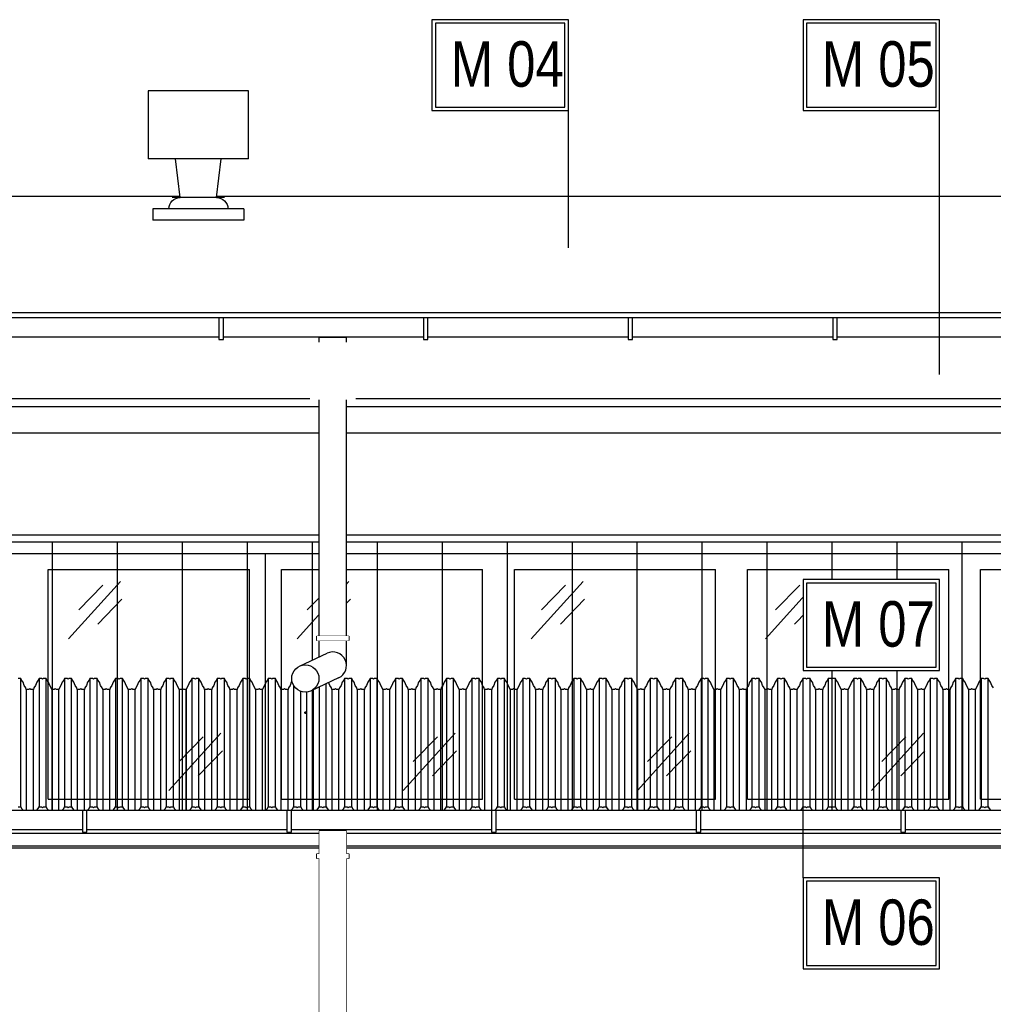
# Model space of a CAD drawing. Header units: millimetres. Extents: x 59331 to 112314, y -16110 to 34390.
# Tile 66 of 198: x 79367 to 79795, y -2238 to -1805. Entities that reach past the tile are written whole.
import ezdxf

# ---------------------------------------------------------------- set-up
doc = ezdxf.new("R2010")
doc.units = ezdxf.units.MM
doc.set_wipeout_variables(frame=1)
for name, color, linetype in [('_HSA_OPIS', 43, 'Continuous'), ('_HSA_STOLARKA_ZEWNĘTRZNA', 132, 'Continuous'), ('_HSA_WIDOKOWE', 1, 'Continuous'), ('_HSA_WIDOKOWE_CIENKIE', 8, 'Continuous'), ('_HSA_ŚCIANY_CIENKIE', 2, 'Continuous'), ('_HSA_ŚCIANY_DZIAŁOWE', 6, 'Continuous')]:
    doc.layers.add(name, color=color, linetype=linetype)
doc.layers.add('_HSA_POMOC', color=120, linetype='Continuous', plot=False)
doc.styles.add('ARIAL_100', font='Arial.ttf', dxfattribs={"width": 0.8, "height": 20})

# ---------------------------------------------------------------- blocks, each defined once
blk = doc.blocks.new('A$C4fdbd342')
blk.add_wipeout([(-1230, 0), (-1230, -115), (-615, -115), (-615, 0)])
for p, q in [((-710.5, -108), (-710.5, -7)), ((-710.5, -7), (-622, -7)), ((-622, -108), (-622, -7)), ((-710.5, -108), (-622, -108))]:
    blk.add_line(p, q)
at = {"ltscale": 10}
blk.add_lwpolyline([(-1230, 0), (-615, 0), (-615, -115), (-1230, -115)], close=True, dxfattribs=at)
at = {"layer": '_HSA_WIDOKOWE_CIENKIE', "color": 9}
for points in [[(-701.63, -37.49), (-678.83, -12.27)], [(-697.15, -24.77), (-686.52, -13.86)], [(-688.76, -31.01), (-678.13, -20.1)], [(-657.45, -104.21), (-634.64, -78.99)], [(-652.97, -91.49), (-642.34, -80.58)], [(-644.57, -97.73), (-633.94, -86.82)]]:
    blk.add_lwpolyline(points, dxfattribs=at)
blk.add_wipeout([(-615, 0), (-615, -115), (0, -115), (0, 0)])
for p, q in [((-608, -108), (-608, -7)), ((-608, -7), (-519.5, -7)), ((-519.5, -108), (-519.5, -7)), ((-505.5, -108), (-505.5, -7)), ((-505.5, -7), (-417, -7)), ((-417, -108), (-417, -7)), ((-403, -108), (-403, -7)), ((-403, -7), (-314.5, -7)), ((-314.5, -108), (-314.5, -7)), ((-300.5, -108), (-300.5, -7)), ((-300.5, -7), (-212, -7)), ((-608, -108), (-519.5, -108)), ((-505.5, -108), (-417, -108)), ((-403, -108), (-314.5, -108)), ((-300.5, -108), (-212, -108))]:
    blk.add_line(p, q)
at = {"ltscale": 10}
blk.add_lwpolyline([(-615, 0), (0, 0), (0, -115), (-615, -115)], close=True, dxfattribs=at)
at = {"layer": '_HSA_WIDOKOWE_CIENKIE', "color": 9}
for points in [[(-601.13, -37.49), (-578.33, -12.27)], [(-498.13, -37.49), (-475.33, -12.27)], [(-395.13, -37.49), (-372.33, -12.27)], [(-596.65, -24.77), (-586.02, -13.86)], [(-493.65, -24.77), (-483.02, -13.86)], [(-390.65, -24.77), (-380.02, -13.86)], [(-588.26, -31.01), (-577.63, -20.1)], [(-485.26, -31.01), (-474.63, -20.1)], [(-382.26, -31.01), (-371.63, -20.1)], [(-554.45, -104.21), (-531.64, -78.99)], [(-549.97, -91.49), (-539.34, -80.58)], [(-451.45, -104.21), (-428.64, -78.99)], [(-446.97, -91.49), (-436.34, -80.58)], [(-348.45, -104.21), (-325.64, -78.99)], [(-343.97, -91.49), (-333.34, -80.58)], [(-541.57, -97.73), (-530.94, -86.82)], [(-438.57, -97.73), (-427.94, -86.82)], [(-335.57, -97.73), (-324.94, -86.82)]]:
    blk.add_lwpolyline(points, dxfattribs=at)
blk = doc.blocks.new('A$Ce0804758')
at = {"transparency": 33554687}
h = blk.add_hatch(dxfattribs=at)
h.set_pattern_fill('ANSI31', color=256, scale=9, angle=45)
h.set_pattern_definition([(90, (-1742.75, -128), (-28.575, 0), [])])
h.paths.add_polyline_path([(-3, -3), (-2055.5, -3), (-2055.5, -128), (-3, -128)])
for points in [[(0, 0), (-2058.5, 0), (-2058.5, -131), (0, -131)], [(-3, -3), (-2055.5, -3), (-2055.5, -128), (-3, -128)]]:
    blk.add_lwpolyline(points, close=True)
blk = doc.blocks.new('*U61')
blk.add_wipeout([(0, 8.5), (0, 0), (10264, 0), (10264, 8.5)])
for p, q in [((10264, 8.5), (0, 8.5)), ((10264, 0), (0, 0))]:
    blk.add_line(p, q)
for points in [[(2979.47, -1), (2981.47, -1), (2981.47, 8.5), (2979.47, 8.5)], [(3069.47, -1), (3071.47, -1), (3071.47, 8.5), (3069.47, 8.5)], [(3159.47, -1), (3161.47, -1), (3161.47, 8.5), (3159.47, 8.5)], [(3249.47, -1), (3251.47, -1), (3251.47, 8.5), (3249.47, 8.5)]]:
    blk.add_wipeout(points)
for points in [[(2979.47, -1), (2981.47, -1), (2981.47, 8.5), (2979.47, 8.5)], [(3069.47, -1), (3071.47, -1), (3071.47, 8.5), (3069.47, 8.5)], [(3159.47, -1), (3161.47, -1), (3161.47, 8.5), (3159.47, 8.5)], [(3249.47, -1), (3251.47, -1), (3251.47, 8.5), (3249.47, 8.5)]]:
    blk.add_lwpolyline(points, close=True)
blk = doc.blocks.new('*U75')
for points in [[(-6, 0), (6, 0), (6, -273.88), (-6, -273.88)], [(-7, -12), (7, -12), (7, -10), (-7, -10)], [(-7, -263.88), (7, -263.88), (7, -261.88), (-7, -261.88)]]:
    blk.add_lwpolyline(points, close=True)
blk.add_wipeout([(-6, 0), (6, 0), (6, -273.88), (-6, -273.88)])
for points in [[(-7, -10), (7, -10), (7, -12), (-7, -12)], [(-7, -100), (7, -100), (7, -102), (-7, -102)], [(-7, -190), (7, -190), (7, -192), (-7, -192)], [(-7, -261.88), (7, -261.88), (7, -263.88), (-7, -263.88)]]:
    blk.add_wipeout(points)
for points in [[(-7, -102), (7, -102), (7, -100), (-7, -100)], [(-7, -192), (7, -192), (7, -190), (-7, -190)]]:
    blk.add_lwpolyline(points, close=True)
blk = doc.blocks.new('A$Ce0e96bf1')
blk.add_wipeout([(-40, 0), (0, 0), (0, 5), (-7, 5), (-7.01, 5.23), (-7.03, 5.56), (-7.1, 5.99), (-7.18, 6.33), (-7.29, 6.68), (-7.54, 7.26), (-7.74, 7.62), (-8, 8.01), (-8.23, 8.28), (-8.46, 8.54), (-8.73, 8.78), (-8.99, 9), (-9.33, 9.23), (-9.58, 9.38), (-9.94, 9.56), (-10.25, 9.69), (-10.68, 9.82), (-11.05, 9.91), (-11.35, 9.96), (-11.64, 9.99), (-12, 10), (-10, 27), (2, 27), (2, 57), (-42, 57), (-42, 27), (-30, 27), (-28, 10), (-28.21, 10), (-28.9, 9.92), (-29.15, 9.87), (-29.48, 9.77), (-29.81, 9.66), (-30.14, 9.52), (-30.38, 9.4), (-30.86, 9.1), (-31.1, 8.92), (-31.62, 8.44), (-31.76, 8.29), (-32.01, 7.99), (-32.16, 7.77), (-32.36, 7.45), (-32.5, 7.18), (-32.58, 7), (-32.71, 6.67), (-32.79, 6.44), (-32.89, 6.05), (-32.94, 5.8), (-32.98, 5.49), (-32.99, 5.25), (-32.99, 5), (-40, 5)])
for p, q in [((-42, 57), (2, 57)), ((-42, 27), (-42, 57)), ((2, 57), (2, 27)), ((-42, 27), (2, 27)), ((-28, 10), (-30, 27)), ((-12, 10), (-10, 27)), ((-31.54, 10), (-8.46, 10)), ((-40, 5), (0, 5)), ((-40, 5), (-40, 0)), ((0, 5), (0, 0)), ((-40, 0), (0, 0))]:
    blk.add_line(p, q)
for centre, start, end in [((-28, 5), 90, 180), ((-12, 5), 0, 90)]:
    blk.add_arc(centre, 5, start, end)
blk = doc.blocks.new('DASZEK')
at = {"color": 7, "true_color": 0xfffffe, "transparency": 33554687}
blk.add_line((3006.52, 63.41), (3006.52, 7.03), dxfattribs=at)
for points in [[(3361.52, 64.11), (3360.83, 65.07), (3360.3, 66.6), (3359.62, 67.44), (3359.27, 68.18), (3358.15, 68.18), (3357.7, 67.88), (3357.24, 68.18), (3356.12, 68.18), (3355.78, 67.44), (3355.09, 66.6), (3354.57, 65.07), (3353.88, 64.11), (3353.67, 63.41), (3352.56, 63.41), (3352.1, 63.7), (3351.64, 63.41), (3350.53, 63.41), (3350.32, 64.11), (3349.63, 65.07), (3349.1, 66.6), (3348.42, 67.44), (3348.07, 68.18), (3346.96, 68.18), (3346.5, 67.88), (3346.04, 68.18), (3344.93, 68.18), (3344.58, 67.44), (3343.9, 66.6), (3343.37, 65.07), (3342.68, 64.11), (3342.47, 63.41), (3341.36, 63.41), (3340.9, 63.7), (3340.44, 63.41), (3339.33, 63.41), (3339.12, 64.11), (3338.43, 65.07), (3337.9, 66.6), (3337.22, 67.44), (3336.87, 68.18), (3335.76, 68.18), (3335.3, 67.88), (3334.84, 68.18), (3333.73, 68.18), (3333.38, 67.44), (3332.7, 66.6), (3332.17, 65.07), (3331.48, 64.11), (3331.27, 63.41), (3330.16, 63.41), (3329.7, 63.7), (3329.24, 63.41), (3328.13, 63.41), (3327.92, 64.11), (3327.23, 65.07), (3326.7, 66.6), (3326.02, 67.44), (3325.67, 68.18), (3324.56, 68.18), (3324.1, 67.88), (3323.64, 68.18), (3322.53, 68.18), (3322.18, 67.44), (3321.5, 66.6), (3320.97, 65.07), (3320.28, 64.11), (3320.07, 63.41), (3318.96, 63.41), (3318.5, 63.7), (3318.04, 63.41), (3316.93, 63.41), (3316.72, 64.11), (3316.03, 65.07), (3315.5, 66.6), (3314.82, 67.44), (3314.47, 68.18), (3313.36, 68.18), (3312.9, 67.88), (3312.44, 68.18), (3311.33, 68.18), (3310.98, 67.44), (3310.3, 66.6), (3309.77, 65.07), (3309.08, 64.11), (3308.88, 63.41), (3307.76, 63.41), (3307.3, 63.7), (3306.85, 63.41), (3305.73, 63.41), (3305.53, 64.11), (3304.83, 65.07), (3304.31, 66.6), (3303.63, 67.44), (3303.28, 68.18), (3302.16, 68.18), (3301.7, 67.88), (3301.25, 68.18), (3300.13, 68.18), (3299.78, 67.44), (3299.1, 66.6), (3298.57, 65.07), (3297.88, 64.11), (3297.68, 63.41), (3296.56, 63.41), (3296.11, 63.7), (3295.65, 63.41), (3294.53, 63.41), (3294.33, 64.11), (3293.64, 65.07), (3293.11, 66.6), (3292.43, 67.44), (3292.08, 68.18), (3290.96, 68.18), (3290.51, 67.88), (3290.05, 68.18), (3288.93, 68.18), (3288.59, 67.44), (3287.9, 66.6), (3287.38, 65.07), (3286.69, 64.11), (3286.48, 63.41), (3285.37, 63.41), (3284.91, 63.7), (3284.45, 63.41), (3283.34, 63.41), (3283.13, 64.11), (3282.44, 65.07), (3281.91, 66.6), (3281.23, 67.44), (3280.88, 68.18), (3279.77, 68.18), (3279.31, 67.88), (3278.85, 68.18), (3277.74, 68.18), (3277.39, 67.44), (3276.71, 66.6), (3276.18, 65.07), (3275.49, 64.11), (3275.28, 63.41), (3274.17, 63.41), (3273.71, 63.7), (3273.25, 63.41), (3272.14, 63.41), (3271.93, 64.11), (3271.24, 65.07), (3270.71, 66.6), (3270.03, 67.44), (3269.68, 68.18), (3268.57, 68.18), (3268.11, 67.88), (3267.65, 68.18), (3266.54, 68.18), (3266.19, 67.44), (3265.51, 66.6), (3264.98, 65.07), (3264.29, 64.11), (3264.08, 63.41), (3262.97, 63.41), (3262.51, 63.7), (3262.05, 63.41), (3260.94, 63.41), (3260.73, 64.11), (3260.04, 65.07), (3259.51, 66.6), (3258.83, 67.44), (3258.48, 68.18), (3257.37, 68.18), (3256.91, 67.88), (3256.45, 68.18), (3255.34, 68.18), (3254.99, 67.44), (3254.31, 66.6), (3253.78, 65.07), (3253.09, 64.11), (3252.88, 63.41), (3251.77, 63.41), (3251.31, 63.7), (3250.85, 63.41), (3249.74, 63.41), (3249.53, 64.11), (3248.84, 65.07), (3248.31, 66.6), (3247.63, 67.44), (3247.28, 68.18), (3246.17, 68.18), (3245.71, 67.88), (3245.25, 68.18), (3244.14, 68.18), (3243.79, 67.44), (3243.11, 66.6), (3242.58, 65.07), (3241.89, 64.11), (3241.69, 63.41), (3240.57, 63.41), (3240.11, 63.7), (3239.66, 63.41), (3238.54, 63.41), (3238.34, 64.11), (3237.64, 65.07), (3237.12, 66.6), (3236.44, 67.44), (3236.09, 68.18), (3234.97, 68.18), (3234.51, 67.88), (3234.06, 68.18), (3232.94, 68.18), (3232.59, 67.44), (3231.91, 66.6), (3231.38, 65.07), (3230.69, 64.11), (3230.49, 63.41), (3229.37, 63.41), (3228.92, 63.7), (3228.46, 63.41), (3227.34, 63.41), (3227.14, 64.11), (3226.45, 65.07), (3225.92, 66.6), (3225.24, 67.44), (3224.89, 68.18), (3223.77, 68.18), (3223.32, 67.88), (3222.86, 68.18), (3221.74, 68.18), (3221.4, 67.44), (3220.71, 66.6), (3220.19, 65.07), (3219.5, 64.11), (3219.29, 63.41), (3218.18, 63.41), (3217.72, 63.7), (3217.26, 63.41), (3216.15, 63.41), (3215.94, 64.11), (3215.25, 65.07), (3214.72, 66.6), (3214.04, 67.44), (3213.69, 68.18), (3212.58, 68.18), (3212.12, 67.88), (3211.66, 68.18), (3210.55, 68.18), (3210.2, 67.44), (3209.52, 66.6), (3208.99, 65.07), (3208.3, 64.11), (3208.09, 63.41), (3206.98, 63.41), (3206.52, 63.7), (3206.06, 63.41), (3204.95, 63.41), (3204.74, 64.11), (3204.05, 65.07), (3203.52, 66.6), (3202.84, 67.44), (3202.49, 68.18), (3201.38, 68.18), (3200.92, 67.88), (3200.46, 68.18), (3199.35, 68.18), (3199, 67.44), (3198.32, 66.6), (3197.79, 65.07), (3197.1, 64.11), (3196.89, 63.41), (3195.78, 63.41), (3195.32, 63.7), (3194.86, 63.41), (3193.75, 63.41), (3193.54, 64.11), (3192.85, 65.07), (3192.32, 66.6), (3191.64, 67.44), (3191.29, 68.18), (3190.18, 68.18), (3189.72, 67.88), (3189.26, 68.18), (3188.15, 68.18), (3187.8, 67.44), (3187.12, 66.6), (3186.59, 65.07), (3185.9, 64.11), (3185.69, 63.41), (3184.58, 63.41), (3184.12, 63.7), (3183.66, 63.41), (3182.55, 63.41), (3182.34, 64.11), (3181.65, 65.07), (3181.12, 66.6), (3180.44, 67.44), (3180.09, 68.18), (3178.98, 68.18), (3178.52, 67.88), (3178.06, 68.18), (3176.95, 68.18), (3176.6, 67.44), (3175.92, 66.6), (3175.39, 65.07), (3174.7, 64.11), (3174.5, 63.41), (3173.38, 63.41), (3172.92, 63.7), (3172.47, 63.41), (3171.35, 63.41), (3171.15, 64.11), (3170.45, 65.07), (3169.93, 66.6), (3169.25, 67.44), (3168.9, 68.18), (3167.78, 68.18), (3167.32, 67.88), (3166.87, 68.18), (3165.75, 68.18), (3165.4, 67.44), (3164.72, 66.6), (3164.19, 65.07), (3163.5, 64.11), (3163.3, 63.41), (3162.18, 63.41), (3161.73, 63.7), (3161.27, 63.41), (3160.15, 63.41), (3159.95, 64.11), (3159.26, 65.07), (3158.73, 66.6), (3158.05, 67.44), (3157.7, 68.18), (3156.58, 68.18), (3156.13, 67.88), (3155.67, 68.18), (3154.55, 68.18), (3154.21, 67.44), (3153.52, 66.6), (3153, 65.07), (3152.31, 64.11), (3152.1, 63.41), (3150.99, 63.41), (3150.53, 63.7), (3150.07, 63.41), (3148.96, 63.41), (3148.75, 64.11), (3148.06, 65.07), (3147.53, 66.6), (3146.85, 67.44), (3146.5, 68.18), (3145.39, 68.18), (3144.93, 67.88), (3144.47, 68.18), (3143.36, 68.18), (3143.01, 67.44), (3142.33, 66.6), (3141.8, 65.07), (3141.11, 64.11), (3140.9, 63.41), (3139.79, 63.41), (3139.33, 63.7), (3138.87, 63.41), (3137.76, 63.41), (3137.55, 64.11), (3136.86, 65.07), (3136.33, 66.6), (3135.65, 67.44), (3135.3, 68.18), (3134.19, 68.18), (3133.73, 67.88), (3133.27, 68.18), (3132.16, 68.18), (3131.81, 67.44), (3131.13, 66.6), (3130.6, 65.07), (3129.91, 64.11), (3129.7, 63.41), (3128.59, 63.41), (3128.13, 63.7), (3127.67, 63.41), (3126.56, 63.41), (3126.35, 64.11), (3125.66, 65.07), (3125.13, 66.6), (3124.45, 67.44), (3124.1, 68.18), (3122.99, 68.18), (3122.53, 67.88), (3122.07, 68.18), (3120.96, 68.18), (3120.61, 67.44), (3119.93, 66.6), (3119.4, 65.07), (3118.71, 64.11), (3118.5, 63.41), (3117.39, 63.41), (3116.93, 63.7), (3116.47, 63.41), (3115.36, 63.41), (3115.15, 64.11), (3114.46, 65.07), (3113.93, 66.6), (3113.25, 67.44), (3112.91, 68.18), (3111.79, 68.18), (3111.33, 67.88), (3110.87, 68.18), (3109.76, 68.18), (3109.41, 67.44), (3108.73, 66.6), (3108.2, 65.07), (3107.51, 64.11), (3107.31, 63.41), (3106.19, 63.41), (3105.73, 63.7), (3105.28, 63.41), (3104.16, 63.41), (3103.96, 64.11), (3103.27, 65.07), (3102.74, 66.6), (3102.06, 67.44), (3101.71, 68.18), (3100.59, 68.18), (3100.13, 67.88), (3099.68, 68.18), (3098.56, 68.18), (3098.21, 67.44), (3097.53, 66.6), (3097, 65.07), (3096.31, 64.11), (3096.11, 63.41), (3094.99, 63.41), (3094.54, 63.7), (3094.08, 63.41), (3092.96, 63.41), (3092.76, 64.11), (3092.07, 65.07), (3091.54, 66.6), (3090.86, 67.44), (3090.51, 68.18), (3089.39, 68.18), (3088.94, 67.88), (3088.48, 68.18), (3087.36, 68.18), (3087.02, 67.44), (3086.33, 66.6), (3085.81, 65.07), (3085.12, 64.11), (3084.91, 63.41), (3083.8, 63.41), (3083.34, 63.7), (3082.88, 63.41), (3081.77, 63.41), (3081.56, 64.11), (3080.87, 65.07), (3080.34, 66.6), (3079.66, 67.44), (3079.31, 68.18), (3078.2, 68.18), (3077.74, 67.88), (3077.28, 68.18), (3076.17, 68.18), (3075.82, 67.44), (3075.14, 66.6), (3074.61, 65.07), (3073.92, 64.11), (3073.71, 63.41), (3072.6, 63.41), (3072.14, 63.7), (3071.68, 63.41), (3070.57, 63.41), (3070.36, 64.11), (3069.67, 65.07), (3069.14, 66.6), (3068.46, 67.44), (3068.11, 68.18), (3067, 68.18), (3066.54, 67.88), (3066.08, 68.18), (3064.97, 68.18), (3064.62, 67.44), (3063.94, 66.6), (3063.41, 65.07), (3062.72, 64.11), (3062.51, 63.41), (3061.4, 63.41), (3060.94, 63.7), (3060.48, 63.41), (3059.37, 63.41), (3059.16, 64.11), (3058.47, 65.07), (3057.94, 66.6), (3057.26, 67.44), (3056.91, 68.18), (3055.8, 68.18), (3055.34, 67.88), (3054.88, 68.18), (3053.77, 68.18), (3053.42, 67.44), (3052.74, 66.6), (3052.21, 65.07), (3051.52, 64.11), (3051.31, 63.41), (3050.2, 63.41), (3049.74, 63.7), (3049.28, 63.41), (3048.17, 63.41), (3047.96, 64.11), (3047.27, 65.07), (3046.74, 66.6), (3046.06, 67.44), (3045.72, 68.18), (3044.6, 68.18), (3044.14, 67.88), (3043.68, 68.18), (3042.57, 68.18), (3042.22, 67.44), (3041.54, 66.6), (3041.01, 65.07), (3040.32, 64.11), (3040.12, 63.41), (3039, 63.41), (3038.54, 63.7), (3038.09, 63.41), (3036.97, 63.41), (3036.77, 64.11), (3036.08, 65.07), (3035.55, 66.6), (3034.87, 67.44), (3034.52, 68.18), (3033.4, 68.18), (3032.94, 67.88), (3032.49, 68.18), (3031.37, 68.18), (3031.02, 67.44), (3030.34, 66.6), (3029.81, 65.07), (3029.12, 64.11), (3028.92, 63.41), (3027.8, 63.41), (3027.35, 63.7), (3026.89, 63.41), (3025.77, 63.41), (3025.57, 64.11), (3024.88, 65.07), (3024.35, 66.6), (3023.67, 67.44), (3023.32, 68.18), (3022.2, 68.18), (3021.75, 67.88), (3021.29, 68.18), (3020.17, 68.18), (3019.83, 67.44), (3019.14, 66.6), (3018.62, 65.07), (3017.93, 64.11), (3017.72, 63.41), (3016.61, 63.41), (3016.15, 63.7), (3015.69, 63.41), (3014.58, 63.41), (3014.37, 64.11), (3013.68, 65.07), (3013.15, 66.6), (3012.47, 67.44), (3012.12, 68.18), (3011.01, 68.18), (3010.55, 67.88), (3010.09, 68.18), (3008.98, 68.18), (3008.63, 67.44), (3007.95, 66.6), (3007.42, 65.07), (3006.73, 64.11), (3006.52, 63.41), (3005.41, 63.41), (3004.95, 63.7), (3004.49, 63.41), (3003.38, 63.41), (3003.17, 64.11), (3002.48, 65.07), (3001.95, 66.6), (3001.27, 67.44), (3000.92, 68.18), (2999.81, 68.18), (2999.35, 67.88), (2998.89, 68.18), (2997.78, 68.18), (2997.43, 67.44), (2996.75, 66.6), (2996.22, 65.07), (2995.53, 64.11), (2995.32, 63.41), (2994.21, 63.41), (2993.75, 63.7), (2993.29, 63.41), (2992.18, 63.41), (2991.97, 64.11), (2991.28, 65.07), (2990.75, 66.6), (2990.07, 67.44), (2989.72, 68.18), (2988.61, 68.18), (2988.15, 67.88), (2987.69, 68.18), (2986.58, 68.18), (2986.23, 67.44), (2985.55, 66.6), (2985.02, 65.07), (2984.33, 64.11), (2984.12, 63.41), (2983.01, 63.41), (2982.55, 63.7), (2982.09, 63.41), (2980.98, 63.41), (2980.77, 64.11), (2980.08, 65.07), (2979.55, 66.6), (2978.87, 67.44), (2978.53, 68.18), (2977.41, 68.18), (2976.95, 67.88), (2976.49, 68.18), (2975.38, 68.18), (2975.03, 67.44), (2974.35, 66.6), (2973.82, 65.07), (2973.13, 64.11), (2972.93, 63.41), (2971.81, 63.41), (2971.35, 63.7), (2970.9, 63.41), (2969.78, 63.41), (2969.58, 64.11), (2968.89, 65.07), (2968.36, 66.6), (2967.68, 67.44), (2967.33, 68.18), (2966.21, 68.18), (2965.75, 67.88), (2965.3, 68.18), (2964.18, 68.18), (2963.83, 67.44), (2963.15, 66.6), (2962.62, 65.07), (2961.93, 64.11), (2961.73, 63.41), (2960.61, 63.41), (2960.16, 63.7), (2959.7, 63.41), (2958.58, 63.41), (2958.38, 64.11), (2957.69, 65.07), (2957.16, 66.6), (2956.48, 67.44), (2956.13, 68.18), (2955.01, 68.18), (2954.56, 67.88), (2954.1, 68.18), (2952.98, 68.18), (2952.64, 67.44), (2951.95, 66.6), (2951.43, 65.07), (2950.74, 64.11), (2950.53, 63.41), (2949.42, 63.41), (2948.96, 63.7), (2948.5, 63.41), (2947.39, 63.41), (2947.18, 64.11), (2946.49, 65.07), (2945.96, 66.6), (2945.28, 67.44), (2944.93, 68.18), (2943.82, 68.18), (2943.36, 67.88), (2942.9, 68.18), (2941.79, 68.18), (2941.44, 67.44), (2940.76, 66.6), (2940.23, 65.07), (2939.54, 64.11), (2939.33, 63.41), (2938.22, 63.41), (2937.76, 63.7), (2937.3, 63.41), (2936.19, 63.41), (2935.98, 64.11), (2935.29, 65.07), (2934.76, 66.6), (2934.08, 67.44), (2933.73, 68.18), (2932.62, 68.18)], [(2932.62, 11.8), (2933.73, 11.8), (2934.08, 11.06), (2934.76, 10.22), (2935.29, 8.69), (2935.98, 7.73), (2936.19, 7.03), (2937.3, 7.03), (2937.76, 7.32), (2938.22, 7.03), (2939.33, 7.03), (2939.54, 7.73), (2940.23, 8.69), (2940.76, 10.22), (2941.44, 11.06), (2941.79, 11.8), (2942.9, 11.8), (2943.36, 11.5), (2943.82, 11.8), (2944.93, 11.8), (2945.28, 11.06), (2945.96, 10.22), (2946.49, 8.69), (2947.18, 7.73), (2947.39, 7.03), (2948.5, 7.03), (2948.96, 7.32), (2949.42, 7.03), (2950.53, 7.03), (2950.74, 7.73), (2951.43, 8.69), (2951.95, 10.22), (2952.64, 11.06), (2952.98, 11.8), (2954.1, 11.8), (2954.56, 11.5), (2955.01, 11.8), (2956.13, 11.8), (2956.48, 11.06), (2957.16, 10.22), (2957.69, 8.69), (2958.38, 7.73), (2958.58, 7.03), (2959.7, 7.03), (2960.16, 7.32), (2960.61, 7.03), (2961.73, 7.03), (2961.93, 7.73), (2962.62, 8.69), (2963.15, 10.22), (2963.83, 11.06), (2964.18, 11.8), (2965.3, 11.8), (2965.75, 11.5), (2966.21, 11.8), (2967.33, 11.8), (2967.68, 11.06), (2968.36, 10.22), (2968.89, 8.69), (2969.58, 7.73), (2969.78, 7.03), (2970.9, 7.03), (2971.35, 7.32), (2971.81, 7.03), (2972.93, 7.03), (2973.13, 7.73), (2973.82, 8.69), (2974.35, 10.22), (2975.03, 11.06), (2975.38, 11.8), (2976.49, 11.8), (2976.95, 11.5), (2977.41, 11.8), (2978.53, 11.8), (2978.87, 11.06), (2979.55, 10.22), (2980.08, 8.69), (2980.77, 7.73), (2980.98, 7.03), (2982.09, 7.03), (2982.55, 7.32), (2983.01, 7.03), (2984.12, 7.03), (2984.33, 7.73), (2985.02, 8.69), (2985.55, 10.22), (2986.23, 11.06), (2986.58, 11.8), (2987.69, 11.8), (2988.15, 11.5), (2988.61, 11.8), (2989.72, 11.8), (2990.07, 11.06), (2990.75, 10.22), (2991.28, 8.69), (2991.97, 7.73), (2992.18, 7.03), (2993.29, 7.03), (2993.75, 7.32), (2994.21, 7.03), (2995.32, 7.03), (2995.53, 7.73), (2996.22, 8.69), (2996.75, 10.22), (2997.43, 11.06), (2997.78, 11.8), (2998.89, 11.8), (2999.35, 11.5), (2999.81, 11.8), (3000.92, 11.8), (3001.27, 11.06), (3001.95, 10.22), (3002.48, 8.69), (3003.17, 7.73), (3003.38, 7.03), (3004.49, 7.03), (3004.95, 7.32), (3005.41, 7.03), (3006.52, 7.03), (3006.73, 7.73), (3007.42, 8.69), (3007.95, 10.22), (3008.63, 11.06), (3008.98, 11.8), (3010.09, 11.8), (3010.55, 11.5), (3011.01, 11.8), (3012.12, 11.8), (3012.47, 11.06), (3013.15, 10.22), (3013.68, 8.69), (3014.37, 7.73), (3014.58, 7.03), (3015.69, 7.03), (3016.15, 7.32), (3016.61, 7.03), (3017.72, 7.03), (3017.93, 7.73), (3018.62, 8.69), (3019.14, 10.22), (3019.83, 11.06), (3020.17, 11.8), (3021.29, 11.8), (3021.75, 11.5), (3022.2, 11.8), (3023.32, 11.8), (3023.67, 11.06), (3024.35, 10.22), (3024.88, 8.69), (3025.57, 7.73), (3025.77, 7.03), (3026.89, 7.03), (3027.35, 7.32), (3027.8, 7.03), (3028.92, 7.03), (3029.12, 7.73), (3029.81, 8.69), (3030.34, 10.22), (3031.02, 11.06), (3031.37, 11.8), (3032.49, 11.8), (3032.94, 11.5), (3033.4, 11.8), (3034.52, 11.8), (3034.87, 11.06), (3035.55, 10.22), (3036.08, 8.69), (3036.77, 7.73), (3036.97, 7.03), (3038.09, 7.03), (3038.54, 7.32), (3039, 7.03), (3040.12, 7.03), (3040.32, 7.73), (3041.01, 8.69), (3041.54, 10.22), (3042.22, 11.06), (3042.57, 11.8), (3043.68, 11.8), (3044.14, 11.5), (3044.6, 11.8), (3045.72, 11.8), (3046.06, 11.06), (3046.74, 10.22), (3047.27, 8.69), (3047.96, 7.73), (3048.17, 7.03), (3049.28, 7.03), (3049.74, 7.32), (3050.2, 7.03), (3051.31, 7.03), (3051.52, 7.73), (3052.21, 8.69), (3052.74, 10.22), (3053.42, 11.06), (3053.77, 11.8), (3054.88, 11.8), (3055.34, 11.5), (3055.8, 11.8), (3056.91, 11.8), (3057.26, 11.06), (3057.94, 10.22), (3058.47, 8.69), (3059.16, 7.73), (3059.37, 7.03), (3060.48, 7.03), (3060.94, 7.32), (3061.4, 7.03), (3062.51, 7.03), (3062.72, 7.73), (3063.41, 8.69), (3063.94, 10.22), (3064.62, 11.06), (3064.97, 11.8), (3066.08, 11.8), (3066.54, 11.5), (3067, 11.8), (3068.11, 11.8), (3068.46, 11.06), (3069.14, 10.22), (3069.67, 8.69), (3070.36, 7.73), (3070.57, 7.03), (3071.68, 7.03), (3072.14, 7.32), (3072.6, 7.03), (3073.71, 7.03), (3073.92, 7.73), (3074.61, 8.69), (3075.14, 10.22), (3075.82, 11.06), (3076.17, 11.8), (3077.28, 11.8), (3077.74, 11.5), (3078.2, 11.8), (3079.31, 11.8), (3079.66, 11.06), (3080.34, 10.22), (3080.87, 8.69), (3081.56, 7.73), (3081.77, 7.03), (3082.88, 7.03), (3083.34, 7.32), (3083.8, 7.03), (3084.91, 7.03), (3085.12, 7.73), (3085.81, 8.69), (3086.33, 10.22), (3087.02, 11.06), (3087.36, 11.8), (3088.48, 11.8), (3088.94, 11.5), (3089.39, 11.8), (3090.51, 11.8), (3090.86, 11.06), (3091.54, 10.22), (3092.07, 8.69), (3092.76, 7.73), (3092.96, 7.03), (3094.08, 7.03), (3094.54, 7.32), (3094.99, 7.03), (3096.11, 7.03), (3096.31, 7.73), (3097, 8.69), (3097.53, 10.22), (3098.21, 11.06), (3098.56, 11.8), (3099.68, 11.8), (3100.13, 11.5), (3100.59, 11.8), (3101.71, 11.8), (3102.06, 11.06), (3102.74, 10.22), (3103.27, 8.69), (3103.96, 7.73), (3104.16, 7.03), (3105.28, 7.03), (3105.73, 7.32), (3106.19, 7.03), (3107.31, 7.03), (3107.51, 7.73), (3108.2, 8.69), (3108.73, 10.22), (3109.41, 11.06), (3109.76, 11.8), (3110.87, 11.8), (3111.33, 11.5), (3111.79, 11.8), (3112.91, 11.8), (3113.25, 11.06), (3113.93, 10.22), (3114.46, 8.69), (3115.15, 7.73), (3115.36, 7.03), (3116.47, 7.03), (3116.93, 7.32), (3117.39, 7.03), (3118.5, 7.03), (3118.71, 7.73), (3119.4, 8.69), (3119.93, 10.22), (3120.61, 11.06), (3120.96, 11.8), (3122.07, 11.8), (3122.53, 11.5), (3122.99, 11.8), (3124.1, 11.8), (3124.45, 11.06), (3125.13, 10.22), (3125.66, 8.69), (3126.35, 7.73), (3126.56, 7.03), (3127.67, 7.03), (3128.13, 7.32), (3128.59, 7.03), (3129.7, 7.03), (3129.91, 7.73), (3130.6, 8.69), (3131.13, 10.22), (3131.81, 11.06), (3132.16, 11.8), (3133.27, 11.8), (3133.73, 11.5), (3134.19, 11.8), (3135.3, 11.8), (3135.65, 11.06), (3136.33, 10.22), (3136.86, 8.69), (3137.55, 7.73), (3137.76, 7.03), (3138.87, 7.03), (3139.33, 7.32), (3139.79, 7.03), (3140.9, 7.03), (3141.11, 7.73), (3141.8, 8.69), (3142.33, 10.22), (3143.01, 11.06), (3143.36, 11.8), (3144.47, 11.8), (3144.93, 11.5), (3145.39, 11.8), (3146.5, 11.8), (3146.85, 11.06), (3147.53, 10.22), (3148.06, 8.69), (3148.75, 7.73), (3148.96, 7.03), (3150.07, 7.03), (3150.53, 7.32), (3150.99, 7.03), (3152.1, 7.03), (3152.31, 7.73), (3153, 8.69), (3153.52, 10.22), (3154.21, 11.06), (3154.55, 11.8), (3155.67, 11.8), (3156.13, 11.5), (3156.58, 11.8), (3157.7, 11.8), (3158.05, 11.06), (3158.73, 10.22), (3159.26, 8.69), (3159.95, 7.73), (3160.15, 7.03), (3161.27, 7.03), (3161.73, 7.32), (3162.18, 7.03), (3163.3, 7.03), (3163.5, 7.73), (3164.19, 8.69), (3164.72, 10.22), (3165.4, 11.06), (3165.75, 11.8), (3166.87, 11.8), (3167.32, 11.5), (3167.78, 11.8), (3168.9, 11.8), (3169.25, 11.06), (3169.93, 10.22), (3170.45, 8.69), (3171.15, 7.73), (3171.35, 7.03), (3172.47, 7.03), (3172.92, 7.32), (3173.38, 7.03), (3174.5, 7.03), (3174.7, 7.73), (3175.39, 8.69), (3175.92, 10.22), (3176.6, 11.06), (3176.95, 11.8), (3178.06, 11.8), (3178.52, 11.5), (3178.98, 11.8), (3180.09, 11.8), (3180.44, 11.06), (3181.12, 10.22), (3181.65, 8.69), (3182.34, 7.73), (3182.55, 7.03), (3183.66, 7.03), (3184.12, 7.32), (3184.58, 7.03), (3185.69, 7.03), (3185.9, 7.73), (3186.59, 8.69), (3187.12, 10.22), (3187.8, 11.06), (3188.15, 11.8), (3189.26, 11.8), (3189.72, 11.5), (3190.18, 11.8), (3191.29, 11.8), (3191.64, 11.06), (3192.32, 10.22), (3192.85, 8.69), (3193.54, 7.73), (3193.75, 7.03), (3194.86, 7.03), (3195.32, 7.32), (3195.78, 7.03), (3196.89, 7.03), (3197.1, 7.73), (3197.79, 8.69), (3198.32, 10.22), (3199, 11.06), (3199.35, 11.8), (3200.46, 11.8), (3200.92, 11.5), (3201.38, 11.8), (3202.49, 11.8), (3202.84, 11.06), (3203.52, 10.22), (3204.05, 8.69), (3204.74, 7.73), (3204.95, 7.03), (3206.06, 7.03), (3206.52, 7.32), (3206.98, 7.03), (3208.09, 7.03), (3208.3, 7.73), (3208.99, 8.69), (3209.52, 10.22), (3210.2, 11.06), (3210.55, 11.8), (3211.66, 11.8), (3212.12, 11.5), (3212.58, 11.8), (3213.69, 11.8), (3214.04, 11.06), (3214.72, 10.22), (3215.25, 8.69), (3215.94, 7.73), (3216.15, 7.03), (3217.26, 7.03), (3217.72, 7.32), (3218.18, 7.03), (3219.29, 7.03), (3219.5, 7.73), (3220.19, 8.69), (3220.71, 10.22), (3221.4, 11.06), (3221.74, 11.8), (3222.86, 11.8), (3223.32, 11.5), (3223.77, 11.8), (3224.89, 11.8), (3225.24, 11.06), (3225.92, 10.22), (3226.45, 8.69), (3227.14, 7.73), (3227.34, 7.03), (3228.46, 7.03), (3228.92, 7.32), (3229.37, 7.03), (3230.49, 7.03), (3230.69, 7.73), (3231.38, 8.69), (3231.91, 10.22), (3232.59, 11.06), (3232.94, 11.8), (3234.06, 11.8), (3234.51, 11.5), (3234.97, 11.8), (3236.09, 11.8), (3236.44, 11.06), (3237.12, 10.22), (3237.64, 8.69), (3238.34, 7.73), (3238.54, 7.03), (3239.66, 7.03), (3240.11, 7.32), (3240.57, 7.03), (3241.69, 7.03), (3241.89, 7.73), (3242.58, 8.69), (3243.11, 10.22), (3243.79, 11.06), (3244.14, 11.8), (3245.25, 11.8), (3245.71, 11.5), (3246.17, 11.8), (3247.28, 11.8), (3247.63, 11.06), (3248.31, 10.22), (3248.84, 8.69), (3249.53, 7.73), (3249.74, 7.03), (3250.85, 7.03), (3251.31, 7.32), (3251.77, 7.03), (3252.88, 7.03), (3253.09, 7.73), (3253.78, 8.69), (3254.31, 10.22), (3254.99, 11.06), (3255.34, 11.8), (3256.45, 11.8), (3256.91, 11.5), (3257.37, 11.8), (3258.48, 11.8), (3258.83, 11.06), (3259.51, 10.22), (3260.04, 8.69), (3260.73, 7.73), (3260.94, 7.03), (3262.05, 7.03), (3262.51, 7.32), (3262.97, 7.03), (3264.08, 7.03), (3264.29, 7.73), (3264.98, 8.69), (3265.51, 10.22), (3266.19, 11.06), (3266.54, 11.8), (3267.65, 11.8), (3268.11, 11.5), (3268.57, 11.8), (3269.68, 11.8), (3270.03, 11.06), (3270.71, 10.22), (3271.24, 8.69), (3271.93, 7.73), (3272.14, 7.03), (3273.25, 7.03), (3273.71, 7.32), (3274.17, 7.03), (3275.28, 7.03), (3275.49, 7.73), (3276.18, 8.69), (3276.71, 10.22), (3277.39, 11.06), (3277.74, 11.8), (3278.85, 11.8), (3279.31, 11.5), (3279.77, 11.8), (3280.88, 11.8), (3281.23, 11.06), (3281.91, 10.22), (3282.44, 8.69), (3283.13, 7.73), (3283.34, 7.03), (3284.45, 7.03), (3284.91, 7.32), (3285.37, 7.03), (3286.48, 7.03), (3286.69, 7.73), (3287.38, 8.69), (3287.9, 10.22), (3288.59, 11.06), (3288.93, 11.8), (3290.05, 11.8), (3290.51, 11.5), (3290.96, 11.8), (3292.08, 11.8), (3292.43, 11.06), (3293.11, 10.22), (3293.64, 8.69), (3294.33, 7.73), (3294.53, 7.03), (3295.65, 7.03), (3296.11, 7.32), (3296.56, 7.03), (3297.68, 7.03), (3297.88, 7.73), (3298.57, 8.69), (3299.1, 10.22), (3299.78, 11.06), (3300.13, 11.8), (3301.25, 11.8), (3301.7, 11.5), (3302.16, 11.8), (3303.28, 11.8), (3303.63, 11.06), (3304.31, 10.22), (3304.83, 8.69), (3305.53, 7.73), (3305.73, 7.03), (3306.85, 7.03), (3307.3, 7.32), (3307.76, 7.03), (3308.88, 7.03), (3309.08, 7.73), (3309.77, 8.69), (3310.3, 10.22), (3310.98, 11.06), (3311.33, 11.8), (3312.44, 11.8), (3312.9, 11.5), (3313.36, 11.8), (3314.47, 11.8), (3314.82, 11.06), (3315.5, 10.22), (3316.03, 8.69), (3316.72, 7.73), (3316.93, 7.03), (3318.04, 7.03), (3318.5, 7.32), (3318.96, 7.03), (3320.07, 7.03), (3320.28, 7.73), (3320.97, 8.69), (3321.5, 10.22), (3322.18, 11.06), (3322.53, 11.8), (3323.64, 11.8), (3324.1, 11.5), (3324.56, 11.8), (3325.67, 11.8), (3326.02, 11.06), (3326.7, 10.22), (3327.23, 8.69), (3327.92, 7.73), (3328.13, 7.03), (3329.24, 7.03), (3329.7, 7.32), (3330.16, 7.03), (3331.27, 7.03), (3331.48, 7.73), (3332.17, 8.69), (3332.7, 10.22), (3333.38, 11.06), (3333.73, 11.8), (3334.84, 11.8), (3335.3, 11.5), (3335.76, 11.8), (3336.87, 11.8), (3337.22, 11.06), (3337.9, 10.22), (3338.43, 8.69), (3339.12, 7.73), (3339.33, 7.03), (3340.44, 7.03), (3340.9, 7.32), (3341.36, 7.03), (3342.47, 7.03), (3342.68, 7.73), (3343.37, 8.69), (3343.9, 10.22), (3344.58, 11.06), (3344.93, 11.8), (3346.04, 11.8), (3346.5, 11.5), (3346.96, 11.8), (3348.07, 11.8), (3348.42, 11.06), (3349.1, 10.22), (3349.63, 8.69), (3350.32, 7.73), (3350.53, 7.03), (3351.64, 7.03), (3352.1, 7.32), (3352.56, 7.03), (3353.67, 7.03), (3353.88, 7.73), (3354.57, 8.69), (3355.09, 10.22), (3355.78, 11.06), (3356.12, 11.8), (3357.24, 11.8), (3357.7, 11.5), (3358.15, 11.8), (3359.27, 11.8), (3359.62, 11.06), (3360.3, 10.22), (3360.83, 8.69), (3361.52, 7.73)]]:
    blk.add_lwpolyline(points)
at = {"layer": '_HSA_WIDOKOWE_CIENKIE'}
for p, q in [((2933.73, 11.8), (2933.73, 68.18)), ((2941.79, 68.18), (2941.79, 11.8)), ((2944.93, 11.8), (2944.93, 68.18)), ((2952.98, 68.18), (2952.98, 11.8)), ((2956.13, 11.8), (2956.13, 68.18)), ((2964.18, 68.18), (2964.18, 11.8)), ((2967.33, 11.8), (2967.33, 68.18)), ((2975.38, 68.18), (2975.38, 11.8)), ((2978.53, 11.8), (2978.53, 68.18)), ((2986.58, 68.18), (2986.58, 11.8)), ((2989.72, 11.8), (2989.72, 68.18)), ((2997.78, 68.18), (2997.78, 11.8)), ((3000.92, 11.8), (3000.92, 68.18)), ((3008.98, 68.18), (3008.98, 11.8)), ((3012.12, 11.8), (3012.12, 68.18)), ((3020.17, 68.18), (3020.17, 11.8)), ((3023.32, 11.8), (3023.32, 68.18)), ((3031.37, 68.18), (3031.37, 11.8)), ((3034.52, 11.8), (3034.52, 68.18)), ((3042.57, 68.18), (3042.57, 11.8)), ((3045.72, 11.8), (3045.72, 68.18)), ((3053.77, 68.18), (3053.77, 11.8)), ((3056.91, 11.8), (3056.91, 68.18)), ((3064.97, 68.18), (3064.97, 11.8)), ((3068.11, 11.8), (3068.11, 68.18)), ((3076.17, 68.18), (3076.17, 11.8)), ((3079.31, 11.8), (3079.31, 68.18)), ((3087.36, 68.18), (3087.36, 11.8)), ((3090.51, 11.8), (3090.51, 68.18)), ((3098.56, 68.18), (3098.56, 11.8)), ((3101.71, 11.8), (3101.71, 68.18)), ((3109.76, 68.18), (3109.76, 11.8)), ((3112.91, 11.8), (3112.91, 68.18)), ((3120.96, 68.18), (3120.96, 11.8)), ((3124.1, 11.8), (3124.1, 68.18)), ((3132.16, 68.18), (3132.16, 11.8)), ((3135.3, 11.8), (3135.3, 68.18)), ((3143.36, 68.18), (3143.36, 11.8)), ((3146.5, 11.8), (3146.5, 68.18)), ((3154.55, 68.18), (3154.55, 11.8)), ((3157.7, 11.8), (3157.7, 68.18)), ((3165.75, 68.18), (3165.75, 11.8)), ((3168.9, 11.8), (3168.9, 68.18)), ((3176.95, 68.18), (3176.95, 11.8)), ((3180.09, 11.8), (3180.09, 68.18)), ((3188.15, 68.18), (3188.15, 11.8)), ((3191.29, 11.8), (3191.29, 68.18)), ((3199.35, 68.18), (3199.35, 11.8)), ((3202.49, 11.8), (3202.49, 68.18)), ((3210.55, 68.18), (3210.55, 11.8)), ((3213.69, 11.8), (3213.69, 68.18)), ((3221.74, 68.18), (3221.74, 11.8)), ((3224.89, 11.8), (3224.89, 68.18)), ((3232.94, 68.18), (3232.94, 11.8)), ((3236.09, 11.8), (3236.09, 68.18)), ((3244.14, 68.18), (3244.14, 11.8)), ((3247.28, 11.8), (3247.28, 68.18)), ((3255.34, 68.18), (3255.34, 11.8)), ((3258.48, 11.8), (3258.48, 68.18)), ((3266.54, 68.18), (3266.54, 11.8)), ((3269.68, 11.8), (3269.68, 68.18)), ((3277.74, 68.18), (3277.74, 11.8)), ((3280.88, 11.8), (3280.88, 68.18)), ((3288.93, 68.18), (3288.93, 11.8)), ((3292.08, 11.8), (3292.08, 68.18)), ((3300.13, 68.18), (3300.13, 11.8)), ((3303.28, 11.8), (3303.28, 68.18)), ((3311.33, 68.18), (3311.33, 11.8)), ((3314.47, 11.8), (3314.47, 68.18)), ((3322.53, 68.18), (3322.53, 11.8)), ((3325.67, 11.8), (3325.67, 68.18)), ((3333.73, 68.18), (3333.73, 11.8)), ((3336.87, 11.8), (3336.87, 68.18)), ((3344.93, 68.18), (3344.93, 11.8)), ((3348.07, 11.8), (3348.07, 68.18)), ((3356.12, 68.18), (3356.12, 11.8)), ((3359.27, 11.8), (3359.27, 68.18)), ((2936.19, 63.41), (2936.19, 7.03)), ((2939.33, 7.03), (2939.33, 63.41)), ((2947.39, 63.41), (2947.39, 7.03)), ((2950.53, 7.03), (2950.53, 63.41)), ((2958.58, 63.41), (2958.58, 7.03)), ((2961.73, 7.03), (2961.73, 63.41)), ((2969.78, 63.41), (2969.78, 7.03)), ((2972.93, 7.03), (2972.93, 63.41)), ((2980.98, 63.41), (2980.98, 7.03)), ((2984.12, 7.03), (2984.12, 63.41)), ((2992.18, 63.41), (2992.18, 7.03)), ((2995.32, 7.03), (2995.32, 63.41)), ((3003.38, 63.41), (3003.38, 7.03)), ((3006.52, 7.03), (3006.52, 63.41)), ((3014.58, 63.41), (3014.58, 7.03)), ((3017.72, 7.03), (3017.72, 63.41)), ((3025.77, 63.41), (3025.77, 7.03)), ((3028.92, 7.03), (3028.92, 63.41)), ((3036.97, 63.41), (3036.97, 7.03)), ((3040.12, 7.03), (3040.12, 63.41)), ((3048.17, 63.41), (3048.17, 7.03)), ((3051.31, 7.03), (3051.31, 63.41)), ((3059.37, 63.41), (3059.37, 7.03)), ((3062.51, 7.03), (3062.51, 63.41)), ((3070.57, 63.41), (3070.57, 7.03)), ((3073.71, 7.03), (3073.71, 63.41)), ((3081.77, 63.41), (3081.77, 7.03)), ((3084.91, 7.03), (3084.91, 63.41)), ((3092.96, 63.41), (3092.96, 7.03)), ((3096.11, 7.03), (3096.11, 63.41)), ((3104.16, 63.41), (3104.16, 7.03)), ((3107.31, 7.03), (3107.31, 63.41)), ((3115.36, 63.41), (3115.36, 7.03)), ((3118.5, 7.03), (3118.5, 63.41)), ((3126.56, 63.41), (3126.56, 7.03)), ((3129.7, 7.03), (3129.7, 63.41)), ((3137.76, 63.41), (3137.76, 7.03)), ((3140.9, 7.03), (3140.9, 63.41)), ((3148.96, 63.41), (3148.96, 7.03)), ((3152.1, 7.03), (3152.1, 63.41)), ((3160.15, 63.41), (3160.15, 7.03)), ((3163.3, 7.03), (3163.3, 63.41)), ((3171.35, 63.41), (3171.35, 7.03)), ((3174.5, 7.03), (3174.5, 63.41)), ((3182.55, 63.41), (3182.55, 7.03)), ((3185.69, 7.03), (3185.69, 63.41)), ((3193.75, 63.41), (3193.75, 7.03)), ((3196.89, 7.03), (3196.89, 63.41)), ((3204.95, 63.41), (3204.95, 7.03)), ((3208.09, 7.03), (3208.09, 63.41)), ((3216.15, 63.41), (3216.15, 7.03)), ((3219.29, 7.03), (3219.29, 63.41)), ((3227.34, 63.41), (3227.34, 7.03)), ((3230.49, 7.03), (3230.49, 63.41)), ((3238.54, 63.41), (3238.54, 7.03)), ((3241.69, 7.03), (3241.69, 63.41)), ((3249.74, 63.41), (3249.74, 7.03)), ((3252.88, 7.03), (3252.88, 63.41)), ((3260.94, 63.41), (3260.94, 7.03)), ((3264.08, 7.03), (3264.08, 63.41)), ((3272.14, 63.41), (3272.14, 7.03)), ((3275.28, 7.03), (3275.28, 63.41)), ((3283.34, 63.41), (3283.34, 7.03)), ((3286.48, 7.03), (3286.48, 63.41)), ((3294.53, 63.41), (3294.53, 7.03)), ((3297.68, 7.03), (3297.68, 63.41)), ((3305.73, 63.41), (3305.73, 7.03)), ((3308.88, 7.03), (3308.88, 63.41)), ((3316.93, 63.41), (3316.93, 7.03)), ((3320.07, 7.03), (3320.07, 63.41)), ((3328.13, 63.41), (3328.13, 7.03)), ((3331.27, 7.03), (3331.27, 63.41)), ((3339.33, 63.41), (3339.33, 7.03)), ((3342.47, 7.03), (3342.47, 63.41)), ((3350.53, 63.41), (3350.53, 7.03)), ((3353.67, 7.03), (3353.67, 63.41))]:
    blk.add_line(p, q, dxfattribs=at)
blk = doc.blocks.new('*U345')
blk.add_wipeout([(0, 8.5), (0, 0), (10234, 0), (10234, 8.5)])
for p, q in [((10234, 8.5), (0, 8.5)), ((10234, 0), (0, 0))]:
    blk.add_line(p, q)
for points in [[(2889.47, -1), (2891.47, -1), (2891.47, 8.5), (2889.47, 8.5)], [(2979.47, -1), (2981.47, -1), (2981.47, 8.5), (2979.47, 8.5)], [(3069.47, -1), (3071.47, -1), (3071.47, 8.5), (3069.47, 8.5)], [(3159.47, -1), (3161.47, -1), (3161.47, 8.5), (3159.47, 8.5)], [(3249.47, -1), (3251.47, -1), (3251.47, 8.5), (3249.47, 8.5)]]:
    blk.add_wipeout(points)
for points in [[(2889.47, -1), (2891.47, -1), (2891.47, 8.5), (2889.47, 8.5)], [(2979.47, -1), (2981.47, -1), (2981.47, 8.5), (2979.47, 8.5)], [(3069.47, -1), (3071.47, -1), (3071.47, 8.5), (3069.47, 8.5)], [(3159.47, -1), (3161.47, -1), (3161.47, 8.5), (3159.47, 8.5)], [(3249.47, -1), (3251.47, -1), (3251.47, 8.5), (3249.47, 8.5)]]:
    blk.add_lwpolyline(points, close=True)
blk = doc.blocks.new('*U354')
at = {"layer": '_HSA_POMOC'}
for p, q in [((-12.6, -165.14), (-11.6, -165.14)), ((-12.1, -164.64), (-12.1, -165.64))]:
    blk.add_line(p, q, dxfattribs=at)
blk.add_wipeout([(-6, 0), (6, 0), (6, -144.45), (5.99, -144.86), (5.94, -145.27), (5.88, -145.65), (5.78, -146.05), (5.67, -146.4), (5.49, -146.87), (5.29, -147.28), (5.07, -147.66), (4.88, -147.94), (4.58, -148.33), (4.37, -148.57), (3.95, -148.97), (3.75, -149.14), (3.42, -149.39), (3.06, -149.62), (2.74, -149.79), (2.55, -149.88), (-9.54, -155.57), (-9.82, -155.69), (-10.31, -155.87), (-10.72, -155.98), (-11.2, -156.08), (-11.6, -156.12), (-12.1, -156.14), (-12.6, -156.12), (-12.95, -156.08), (-13.56, -155.96), (-13.87, -155.87), (-14.21, -155.76), (-14.66, -155.57), (-14.89, -155.45), (-15.24, -155.26), (-15.56, -155.04), (-15.85, -154.83), (-16.09, -154.63), (-16.33, -154.39), (-16.56, -154.15), (-16.85, -153.81), (-17.07, -153.5), (-17.29, -153.15), (-17.45, -152.86), (-17.6, -152.52), (-17.73, -152.2), (-17.81, -151.98), (-17.92, -151.59), (-18, -151.19), (-18.05, -150.89), (-18.09, -150.51), (-18.1, -150.14), (-18.09, -149.89), (-18.06, -149.51), (-18.02, -149.18), (-17.96, -148.88), (-17.85, -148.43), (-17.74, -148.1), (-17.61, -147.77), (-17.49, -147.52), (-17.3, -147.15), (-17.03, -146.72), (-16.87, -146.51), (-16.61, -146.19), (-16.43, -146), (-16.13, -145.7), (-15.96, -145.55), (-15.79, -145.41), (-15.5, -145.2), (-15.18, -145), (-15.07, -144.93), (-14.85, -144.81), (-14.85, -144.81), (-6, -140.65)])
for p, q in [((-6, 0), (6, 0)), ((6, -144.45), (6, 0)), ((-6, -140.65), (-6, 0)), ((-14.65, -144.71), (-2.55, -139.02)), ((2.55, -149.88), (-9.54, -155.57))]:
    blk.add_line(p, q)
for points in [[(-7, -10), (7, -10), (7, -12), (-7, -12)], [(-7, -131.45), (7, -131.45), (7, -133.45), (-7, -133.45)]]:
    blk.add_lwpolyline(points, close=True)
blk.add_circle((-12.1, -150.14), 6)
blk.add_arc((0, -144.45), 6, 295.1878, 115.1878)
for points in [[(-7, -12), (-7, -10), (7, -10), (7, -12)], [(-7, -133.45), (-7, -131.45), (7, -131.45), (7, -133.45)]]:
    blk.add_wipeout(points)
blk = doc.blocks.new('A$C43494AD3')
blk.add_wipeout([(-70, 40), (-70, 0), (-10, 0), (-10, 40)])
for points in [[(-70, 40), (-10, 40), (-10, 0), (-70, 0)], [(-68.5, 38.5), (-11.5, 38.5), (-11.5, 1.5), (-68.5, 1.5)]]:
    blk.add_lwpolyline(points, close=True)
at = {"style": 'ARIAL_100', "width": 0.8}
blk.add_attdef('M_01', (-61.74, 9.75), '', height=20, dxfattribs=at)

msp = doc.modelspace()

# ---------------------------------------------------------------- linework, layer by layer
at = {"layer": '_HSA_WIDOKOWE_CIENKIE', "ltscale": 10}
msp.add_line((86765.83, -1882.61), (76475.33, -1882.61), dxfattribs=at)
at = {"layer": '_HSA_WIDOKOWE_CIENKIE'}
for p, q in [((86739.33, -2168.4), (76505.33, -2168.4)), ((86739.33, -2169.25), (76505.33, -2169.25))]:
    msp.add_line(p, q, dxfattribs=at)
at = {"layer": '_HSA_ŚCIANY_CIENKIE', "ltscale": 10}
for p, q in [((86739.33, -1933.82), (76475.33, -1933.82)), ((86739.33, -1971.69), (76475.33, -1971.69))]:
    msp.add_line(p, q, dxfattribs=at)
at = {"layer": '_HSA_ŚCIANY_DZIAŁOWE', "ltscale": 10}
for p, q in [((86739.33, -1975.14), (76475.33, -1975.14)), ((86739.33, -1986.69), (76475.33, -1986.69))]:
    msp.add_line(p, q, dxfattribs=at)

# ---------------------------------------------------------------- block references
at = {"layer": '_HSA_OPIS'}
ref = msp.add_blockref('A$C43494AD3', (79618.55, -1804.87), dxfattribs=dict(at, xscale=-1, rotation=180))
ref.add_attrib('M_01', 'M 04', (79556.8, -1834.36), dxfattribs={"layer": '0', "height": 20, "style": 'ARIAL_100', "width": 0.8})
ref = msp.add_blockref('A$C43494AD3', (79781.76, -1804.87), dxfattribs=dict(at, xscale=-1, rotation=180))
ref.add_attrib('M_01', 'M 05', (79720.01, -1834.36), dxfattribs={"layer": '0', "height": 20, "style": 'ARIAL_100', "width": 0.8})
ref = msp.add_blockref('A$C43494AD3', (79781.76, -2182.39), dxfattribs=dict(at, xscale=-1, rotation=180))
ref.add_attrib('M_01', 'M 06', (79720.01, -2211.88), dxfattribs={"layer": '0', "height": 20, "style": 'ARIAL_100', "width": 0.8})
at = {"layer": '_HSA_STOLARKA_ZEWNĘTRZNA', "ltscale": 10}
msp.add_blockref('A$C4fdbd342', (80090.33, -2039.69), dxfattribs=at)
at = {"layer": '_HSA_WIDOKOWE'}
msp.add_blockref('*U61', (76475.33, -1944.56), dxfattribs=at)

# ---------------------------------------------------------------- next in the draw order: linework, layer by layer
at = {"layer": '_HSA_OPIS'}
for p, q in [((79608.55, -1905.18), (79608.55, -1844.87)), ((79771.76, -1960.91), (79771.76, -1844.87))]:
    msp.add_line(p, q, dxfattribs=at)

# ---------------------------------------------------------------- next in the draw order: block references
at = {"layer": '_HSA_WIDOKOWE', "ltscale": 10}
msp.add_blockref('DASZEK', (76433.95, -2162.86), dxfattribs=at)
at = {"layer": '_HSA_WIDOKOWE_CIENKIE', "ltscale": 10, "xscale": -1}
msp.add_blockref('A$Ce0e96bf1', (79425.81, -1893.11), dxfattribs=at)
at = {"layer": '_HSA_WIDOKOWE_CIENKIE', "ltscale": 10}
msp.add_blockref('A$Ce0804758', (80098.33, -2031.69), dxfattribs=at)

# ---------------------------------------------------------------- next in the draw order: block references
at = {"layer": '_HSA_OPIS'}
ref = msp.add_blockref('A$C43494AD3', (79781.76, -2051.18), dxfattribs=dict(at, xscale=-1, rotation=180))
ref.add_attrib('M_01', 'M 07', (79720.01, -2080.66), dxfattribs={"layer": '0', "height": 20, "style": 'ARIAL_100', "width": 0.8})
at = {"layer": '_HSA_WIDOKOWE'}
msp.add_blockref('*U354', (79504.96, -1944.56), dxfattribs=at)
at = {"layer": '_HSA_WIDOKOWE', "xscale": -1}
msp.add_blockref('*U75', (79504.96, -2161.81), dxfattribs=at)

# ---------------------------------------------------------------- next in the draw order: block references
at = {"layer": '_HSA_WIDOKOWE'}
msp.add_blockref('*U345', (76505.33, -2161.31), dxfattribs=at)

# ---------------------------------------------------------------- next in the draw order: wipeouts: each hides what was drawn before it
msp.add_wipeout([(79494.96, -1946.86), (79514.96, -1946.86), (79514.96, -1972.08), (79494.96, -1972.08)]).dxf.layer = '_HSA_WIDOKOWE'

# ---------------------------------------------------------------- next in the draw order: linework, layer by layer
at = {"layer": '_HSA_OPIS'}
msp.add_line((79711.76, -2182.39), (79711.76, -2125.02), dxfattribs=at)

doc.saveas('drawing.dxf')
